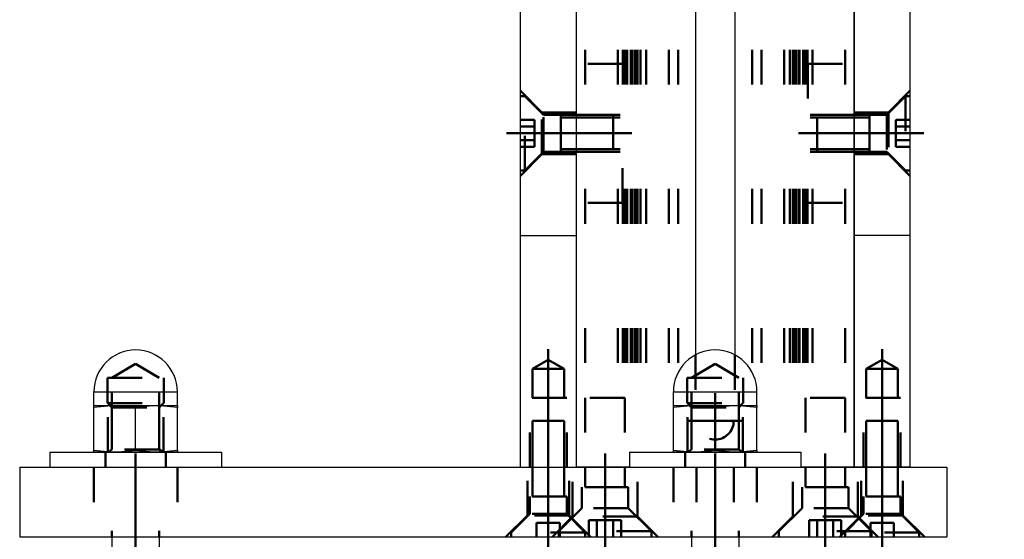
# Model space of a CAD drawing. Header units: millimetres. Extents: x -306 to 114, y -179 to 118.
# Tile 8 of 26: x -184 to -170, y -153 to -146. Entities that reach past the tile are written whole.
import ezdxf

# ---------------------------------------------------------------- set-up
doc = ezdxf.new("R2010")
doc.units = ezdxf.units.MM
doc.linetypes.add('DOT', pattern=[2, 0.5, -1.5])
doc.linetypes.add('STRICHPUNKT2', pattern=[18.5, 10, -4, 0.5, -4])
doc.layers.get('0').update_dxf_attribs({"linetype": 'CONTINUOUS'})
doc.layers.add('DIM49', color=4, linetype='CONTINUOUS')
doc.layers.add('TXT_DIM49', color=2, linetype='CONTINUOUS')
doc.layers.add('LE_ALL', color=7, linetype='CONTINUOUS', lineweight=50)
doc.styles.add('ARIAL', font='arial.ttf')

# ---------------------------------------------------------------- blocks, each defined once
blk = doc.blocks.new('Profiel 60x60_00460', base_point=(-172.54, 47.901))
for p, q in [((-175.807, 47.901), (-175.807, -152.1)), ((-171.807, 47.901), (-171.807, -152.1)), ((-174.09, 46.285), (-174.09, -150.485)), ((-173.524, 46.285), (-173.524, -150.485)), ((-175.04, -152.1), (-175.807, -152.1)), ((-171.807, -152.1), (-172.574, -152.1))]:
    blk.add_line(p, q)
at = {"layer": 'LE_ALL', "color": 3, "linetype": 'DOT'}
for p, q in [((-175.674, 47.901), (-175.674, -152.1)), ((-175.674, 47.901), (-175.674, -152.1)), ((-175.208, 47.901), (-175.208, -152.1)), ((-175.134, 47.901), (-175.134, -152.1)), ((-175.107, 47.901), (-175.107, -152.1)), ((-175.074, 47.901), (-175.074, -152.1)), ((-175.019, 47.901), (-175.019, -152.1)), ((-175.007, 47.901), (-175.007, -152.1)), ((-174.967, 47.901), (-174.967, -152.1)), ((-174.96, 47.901), (-174.96, -152.1)), ((-174.94, 47.901), (-174.94, -152.1)), ((-174.924, 47.901), (-174.924, -152.1)), ((-174.88, 47.901), (-174.88, -152.1)), ((-174.8, 47.901), (-174.8, -152.1)), ((-174.474, 47.901), (-174.474, -152.1)), ((-174.34, 47.901), (-174.34, -152.1)), ((-173.274, 47.901), (-173.274, -152.1)), ((-173.14, 47.901), (-173.14, -152.1)), ((-172.814, 47.901), (-172.814, -152.1)), ((-172.734, 47.901), (-172.734, -152.1)), ((-172.69, 47.901), (-172.69, -152.1)), ((-172.674, 47.901), (-172.674, -152.1)), ((-172.653, 47.901), (-172.653, -152.1)), ((-172.647, 47.901), (-172.647, -152.1)), ((-172.607, 47.901), (-172.607, -152.1)), ((-172.594, 47.901), (-172.594, -152.1)), ((-172.54, 47.901), (-172.54, -152.1)), ((-172.507, 47.901), (-172.507, -152.1)), ((-172.48, 47.901), (-172.48, -152.1)), ((-172.405, 47.901), (-172.405, -152.1)), ((-171.94, 47.901), (-171.94, -152.1)), ((-171.94, 47.901), (-171.94, -152.1)), ((-174.09, -150.485), (-174.09, -152.1)), ((-173.524, -150.485), (-173.524, -152.1))]:
    blk.add_line(p, q, dxfattribs=at)
blk.add_circle((-173.807, -151.434), 0.267, dxfattribs=at)
blk = doc.blocks.new('_00462', base_point=(-173.807, -151.434))
at = {"layer": 'LE_ALL', "color": 1, "linetype": 'STRICHPUNKT2'}
for q in [(-173.807, -151.034), (-173.807, -151.034), (-174.207, -151.434), (-174.207, -151.434), (-173.407, -151.434), (-173.807, -151.834), (-173.407, -151.434), (-173.807, -151.834)]:
    blk.add_line((-173.807, -151.434), q, dxfattribs=at)
blk = doc.blocks.new('_00461')
blk.add_blockref('_00462', (-173.807, -151.434))
blk = doc.blocks.new('Profiel 60x60_00459')
for name, p in [('Profiel 60x60_00460', (-172.54, 47.901)), ('_00461', (0, 0))]:
    blk.add_blockref(name, p)
blk = doc.blocks.new('Brede Strip 15x200_00465', base_point=(-171.757, -152.809))
for p, q in [((-183.807, -152.1), (-170.474, -152.1)), ((-170.474, -152.1), (-170.474, -153.1))]:
    blk.add_line(p, q)
blk.add_lwpolyline([(-183.807, -152.1), (-183.807, -153.1), (-170.474, -153.1)])
at = {"layer": 'LE_ALL', "color": 3, "linetype": 'DOT'}
for p, q in [((-182.74, -152.1), (-182.74, -153.1)), ((-181.54, -152.1), (-181.54, -153.1)), ((-175.907, -152.792), (-175.907, -152.1)), ((-174.924, -152.809), (-174.924, -152.1)), ((-174.407, -152.1), (-174.407, -153.1)), ((-174.074, -152.1), (-174.074, -153.1)), ((-173.54, -152.1), (-173.54, -153.1)), ((-173.207, -152.1), (-173.207, -153.1)), ((-171.757, -152.809), (-171.757, -152.1)), ((-171.107, -152.792), (-171.107, -152.1)), ((-175.907, -152.792), (-176.507, -152.792)), ((-175.599, -153.1), (-175.907, -152.792)), ((-174.924, -152.809), (-175.857, -152.809)), ((-174.633, -153.1), (-174.924, -152.809)), ((-171.757, -152.809), (-172.69, -152.809)), ((-171.466, -153.1), (-171.757, -152.809)), ((-171.107, -152.792), (-171.707, -152.792)), ((-170.799, -153.1), (-171.107, -152.792))]:
    blk.add_line(p, q, dxfattribs=at)
for points in [[(-176.815, -153.1), (-176.507, -152.792), (-176.507, -152.1)], [(-176.148, -153.1), (-175.857, -152.809), (-175.857, -152.1)], [(-172.981, -153.1), (-172.69, -152.809), (-172.69, -152.1)], [(-172.015, -153.1), (-171.707, -152.792), (-171.707, -152.1)]]:
    blk.add_lwpolyline(points, dxfattribs=at)
blk = doc.blocks.new('_00467', base_point=(-176.207, -153.3))
at = {"layer": 'LE_ALL', "color": 1, "linetype": 'STRICHPUNKT2'}
for p, q in [((-182.14, -151.9), (-182.14, -153.3)), ((-182.14, -151.9), (-182.14, -153.3)), ((-176.207, -153.3), (-176.207, -151.9)), ((-176.207, -153.3), (-176.207, -151.9)), ((-176.207, -153.3), (-176.207, -151.9)), ((-175.39, -153.3), (-175.39, -151.9)), ((-175.39, -153.3), (-175.39, -151.9)), ((-173.807, -151.9), (-173.807, -153.3)), ((-173.807, -151.9), (-173.807, -153.3)), ((-172.224, -153.3), (-172.224, -151.9)), ((-172.224, -153.3), (-172.224, -151.9)), ((-171.407, -153.3), (-171.407, -151.9)), ((-171.407, -153.3), (-171.407, -151.9)), ((-171.407, -153.3), (-171.407, -151.9)), ((-173.807, -151.967), (-173.807, -153.234))]:
    blk.add_line(p, q, dxfattribs=at)
blk = doc.blocks.new('_00466')
blk.add_blockref('_00467', (-176.207, -153.3))
blk = doc.blocks.new('Brede Strip 15x200_00464')
for name, p in [('Brede Strip 15x200_00465', (-171.757, -152.809)), ('_00466', (0, 0))]:
    blk.add_blockref(name, p)
blk = doc.blocks.new('Carrosseriering M12 (ISO 7093 _ DIN 9021)_00471', base_point=(-174.24, -152.1))
for p, q in [((-175.04, -151.88), (-172.574, -151.88)), ((-175.04, -151.88), (-175.04, -152.1)), ((-172.574, -151.88), (-172.574, -152.1)), ((-175.04, -152.1), (-172.574, -152.1))]:
    blk.add_line(p, q)
at = {"layer": 'LE_ALL', "color": 3, "linetype": 'DOT'}
for p, q in [((-174.24, -152.1), (-174.24, -151.88)), ((-173.374, -152.1), (-173.374, -151.88))]:
    blk.add_line(p, q, dxfattribs=at)
blk = doc.blocks.new('Carrosseriering M12 (ISO 7093 _ DIN 9021)_00470')
blk.add_blockref('Carrosseriering M12 (ISO 7093 _ DIN 9021)_00471', (-174.24, -152.1))
blk = doc.blocks.new('Hoge dopmoer (DIN 1587)-M12_00473', base_point=(-174.211, -151.18))
for p, q in [((-173.207, -151.214), (-173.207, -151.014)), ((-174.407, -151.214), (-174.107, -151.214)), ((-174.407, -151.239), (-174.407, -151.214)), ((-174.107, -151.214), (-174.407, -151.239)), ((-174.407, -151.855), (-174.407, -151.239)), ((-174.107, -151.214), (-173.507, -151.214)), ((-173.807, -151.239), (-174.107, -151.214)), ((-173.507, -151.214), (-173.807, -151.239)), ((-173.207, -151.239), (-173.507, -151.214)), ((-173.507, -151.214), (-173.207, -151.214)), ((-173.207, -151.214), (-173.207, -151.239)), ((-173.207, -151.855), (-173.207, -151.239)), ((-173.507, -151.88), (-173.207, -151.855)), ((-173.207, -151.88), (-173.507, -151.88)), ((-173.207, -151.855), (-173.207, -151.88))]:
    blk.add_line(p, q)
for points in [[(-174.407, -151.214), (-174.407, -151.014), (-173.207, -151.014)], [(-173.807, -151.855), (-173.507, -151.88), (-174.107, -151.88), (-173.807, -151.855), (-173.807, -151.239)]]:
    blk.add_lwpolyline(points)
blk.add_lwpolyline([(-174.407, -151.855), (-174.107, -151.88), (-174.407, -151.88)], close=True)
for start, end in [(90, -180), (0, 90)]:
    blk.add_arc((-173.807, -151.014), 0.6, start, end)
at = {"layer": 'LE_ALL', "color": 3, "linetype": 'DOT'}
for p, q in [((-174.147, -150.814), (-173.807, -150.614)), ((-173.467, -150.814), (-173.807, -150.614)), ((-174.211, -150.814), (-173.403, -150.814)), ((-174.211, -150.814), (-174.211, -151.18)), ((-173.403, -150.814), (-173.403, -151.18)), ((-174.211, -151.18), (-173.403, -151.18)), ((-174.207, -151.88), (-174.207, -151.18)), ((-173.407, -151.88), (-173.407, -151.18))]:
    blk.add_line(p, q, dxfattribs=at)
blk = doc.blocks.new('GEWINDE_00475', base_point=(-174.207, -151.18))
at = {"layer": 'LE_ALL', "color": 3, "linetype": 'DOT'}
for p, q in [((-174.207, -151.18), (-174.147, -151.24)), ((-174.207, -151.88), (-174.207, -151.18)), ((-173.407, -151.18), (-173.467, -151.24)), ((-173.407, -151.88), (-173.407, -151.18)), ((-174.147, -151.846), (-174.147, -151.24)), ((-174.147, -151.24), (-173.467, -151.24)), ((-173.467, -151.846), (-173.467, -151.24)), ((-174.207, -151.88), (-174.147, -151.846)), ((-173.467, -151.846), (-174.147, -151.846)), ((-173.407, -151.88), (-173.467, -151.846))]:
    blk.add_line(p, q, dxfattribs=at)
blk = doc.blocks.new('GEWINDE_00474')
blk.add_blockref('GEWINDE_00475', (-174.207, -151.18))
blk = doc.blocks.new('Hoge dopmoer (DIN 1587)-M12_00472')
for name, p in [('Hoge dopmoer (DIN 1587)-M12_00473', (-174.211, -151.18)), ('GEWINDE_00474', (0, 0))]:
    blk.add_blockref(name, p)
blk = doc.blocks.new('Draadstang-M12x140_00477', base_point=(-174.147, -160.347))
for p, q in [((-174.147, -153.1), (-174.147, -160.347)), ((-173.467, -153.1), (-173.467, -160.347)), ((-174.147, -160.347), (-173.467, -160.347))]:
    blk.add_line(p, q)
at = {"layer": 'LE_ALL', "color": 3, "linetype": 'DOT'}
for p, q in [((-174.147, -151.014), (-174.147, -153.1)), ((-173.467, -151.014), (-173.467, -153.1))]:
    blk.add_line(p, q, dxfattribs=at)
blk = doc.blocks.new('Draadstang-M12x140_00476')
blk.add_blockref('Draadstang-M12x140_00477', (-174.147, -160.347))
blk = doc.blocks.new('Montage_00469')
for name in ['Hoge dopmoer (DIN 1587)-M12_00472', 'Draadstang-M12x140_00476', 'Carrosseriering M12 (ISO 7093 _ DIN 9021)_00470']:
    blk.add_blockref(name, (0, 0))
blk = doc.blocks.new('Carrosseriering M12 (ISO 7093 _ DIN 9021)_00480', base_point=(-182.574, -152.1))
for p, q in [((-183.374, -151.88), (-180.907, -151.88)), ((-183.374, -151.88), (-183.374, -152.1)), ((-180.907, -151.88), (-180.907, -152.1)), ((-183.374, -152.1), (-180.907, -152.1))]:
    blk.add_line(p, q)
at = {"layer": 'LE_ALL', "color": 3, "linetype": 'DOT'}
for p, q in [((-182.574, -152.1), (-182.574, -151.88)), ((-181.707, -152.1), (-181.707, -151.88))]:
    blk.add_line(p, q, dxfattribs=at)
blk = doc.blocks.new('Carrosseriering M12 (ISO 7093 _ DIN 9021)_00479')
blk.add_blockref('Carrosseriering M12 (ISO 7093 _ DIN 9021)_00480', (-182.574, -152.1))
blk = doc.blocks.new('Hoge dopmoer (DIN 1587)-M12_00482', base_point=(-182.544, -151.18))
for p, q in [((-181.54, -151.214), (-181.54, -151.014)), ((-182.74, -151.214), (-182.44, -151.214)), ((-182.74, -151.239), (-182.74, -151.214)), ((-182.44, -151.214), (-182.74, -151.239)), ((-182.74, -151.855), (-182.74, -151.239)), ((-182.44, -151.214), (-181.84, -151.214)), ((-182.14, -151.239), (-182.44, -151.214)), ((-181.84, -151.214), (-182.14, -151.239)), ((-181.54, -151.239), (-181.84, -151.214)), ((-181.84, -151.214), (-181.54, -151.214)), ((-181.54, -151.214), (-181.54, -151.239)), ((-181.54, -151.855), (-181.54, -151.239)), ((-181.84, -151.88), (-181.54, -151.855)), ((-181.54, -151.88), (-181.84, -151.88)), ((-181.54, -151.855), (-181.54, -151.88))]:
    blk.add_line(p, q)
for points in [[(-182.74, -151.214), (-182.74, -151.014), (-181.54, -151.014)], [(-182.14, -151.855), (-181.84, -151.88), (-182.44, -151.88), (-182.14, -151.855), (-182.14, -151.239)]]:
    blk.add_lwpolyline(points)
blk.add_lwpolyline([(-182.74, -151.855), (-182.44, -151.88), (-182.74, -151.88)], close=True)
for start, end in [(90, -180), (0, 90)]:
    blk.add_arc((-182.14, -151.014), 0.6, start, end)
at = {"layer": 'LE_ALL', "color": 3, "linetype": 'DOT'}
for p, q in [((-182.48, -150.814), (-182.14, -150.614)), ((-181.8, -150.814), (-182.14, -150.614)), ((-182.544, -150.814), (-181.736, -150.814)), ((-182.544, -150.814), (-182.544, -151.18)), ((-181.736, -150.814), (-181.736, -151.18)), ((-182.544, -151.18), (-181.736, -151.18)), ((-182.54, -151.88), (-182.54, -151.18)), ((-181.74, -151.88), (-181.74, -151.18))]:
    blk.add_line(p, q, dxfattribs=at)
blk = doc.blocks.new('GEWINDE_00484', base_point=(-182.54, -151.18))
at = {"layer": 'LE_ALL', "color": 3, "linetype": 'DOT'}
for p, q in [((-182.54, -151.18), (-182.48, -151.24)), ((-182.54, -151.88), (-182.54, -151.18)), ((-181.74, -151.18), (-181.8, -151.24)), ((-181.74, -151.88), (-181.74, -151.18)), ((-182.48, -151.846), (-182.48, -151.24)), ((-182.48, -151.24), (-181.8, -151.24)), ((-181.8, -151.846), (-181.8, -151.24)), ((-182.54, -151.88), (-182.48, -151.846)), ((-181.8, -151.846), (-182.48, -151.846)), ((-181.74, -151.88), (-181.8, -151.846))]:
    blk.add_line(p, q, dxfattribs=at)
blk = doc.blocks.new('GEWINDE_00483')
blk.add_blockref('GEWINDE_00484', (-182.54, -151.18))
blk = doc.blocks.new('Hoge dopmoer (DIN 1587)-M12_00481')
for name, p in [('Hoge dopmoer (DIN 1587)-M12_00482', (-182.544, -151.18)), ('GEWINDE_00483', (0, 0))]:
    blk.add_blockref(name, p)
blk = doc.blocks.new('Draadstang-M12x140_00486', base_point=(-182.48, -160.347))
for p, q in [((-182.48, -153.1), (-182.48, -160.347)), ((-181.8, -153.1), (-181.8, -160.347)), ((-182.48, -160.347), (-181.8, -160.347))]:
    blk.add_line(p, q)
at = {"layer": 'LE_ALL', "color": 3, "linetype": 'DOT'}
for p, q in [((-182.48, -151.014), (-182.48, -153.1)), ((-181.8, -151.014), (-181.8, -153.1))]:
    blk.add_line(p, q, dxfattribs=at)
blk = doc.blocks.new('Draadstang-M12x140_00485')
blk.add_blockref('Draadstang-M12x140_00486', (-182.48, -160.347))
blk = doc.blocks.new('Montage_00478')
for name in ['Hoge dopmoer (DIN 1587)-M12_00481', 'Draadstang-M12x140_00485', 'Carrosseriering M12 (ISO 7093 _ DIN 9021)_00479']:
    blk.add_blockref(name, (0, 0))
blk = doc.blocks.new('Montage voetplaat_00468')
for name in ['Montage_00478', 'Montage_00469']:
    blk.add_blockref(name, (0, 0))
blk = doc.blocks.new('Verzonken kopbout (DIN 7991_ISO 10642)-M10x30_00491', base_point=(-175.674, -152.387))
at = {"layer": 'LE_ALL', "color": 3, "linetype": 'DOT'}
for p, q in [((-175.674, -151.1), (-175.674, -152.1)), ((-175.107, -151.1), (-175.674, -151.1)), ((-175.107, -151.1), (-175.107, -152.1)), ((-175.674, -152.1), (-175.674, -152.387)), ((-175.107, -152.1), (-175.107, -152.387)), ((-175.724, -152.387), (-175.724, -152.687)), ((-175.057, -152.387), (-175.724, -152.387)), ((-175.674, -152.387), (-175.107, -152.387)), ((-175.057, -152.387), (-175.057, -152.687)), ((-176.057, -153.02), (-175.724, -152.687)), ((-175.621, -152.86), (-175.621, -153.1)), ((-175.506, -152.86), (-175.506, -153.1)), ((-175.275, -152.86), (-175.275, -153.1)), ((-175.159, -152.86), (-175.159, -153.1)), ((-176.057, -153.02), (-176.057, -153.1)), ((-174.724, -153.02), (-176.057, -153.02)), ((-174.724, -153.02), (-174.724, -153.1))]:
    blk.add_line(p, q, dxfattribs=at)
for points in [[(-174.724, -153.02), (-175.057, -152.687), (-175.724, -152.687)], [(-175.159, -152.86), (-175.275, -152.86), (-175.506, -152.86), (-175.621, -152.86)]]:
    blk.add_lwpolyline(points, dxfattribs=at)
blk = doc.blocks.new('Verzonken kopbout (DIN 7991_ISO 10642)-M10x30_00490')
blk.add_blockref('Verzonken kopbout (DIN 7991_ISO 10642)-M10x30_00491', (-175.674, -152.387))
blk = doc.blocks.new('Verzonken kopbout (DIN 7991_ISO 10642)-M10x30_00493', base_point=(-172.507, -152.387))
at = {"layer": 'LE_ALL', "color": 3, "linetype": 'DOT'}
for p, q in [((-172.507, -151.1), (-172.507, -152.1)), ((-171.94, -151.1), (-172.507, -151.1)), ((-171.94, -151.1), (-171.94, -152.1)), ((-172.507, -152.1), (-172.507, -152.387)), ((-171.94, -152.1), (-171.94, -152.387)), ((-172.557, -152.387), (-172.557, -152.687)), ((-171.89, -152.387), (-172.557, -152.387)), ((-172.507, -152.387), (-171.94, -152.387)), ((-171.89, -152.387), (-171.89, -152.687)), ((-172.89, -153.02), (-172.557, -152.687)), ((-172.454, -152.86), (-172.454, -153.1)), ((-172.339, -152.86), (-172.339, -153.1)), ((-172.108, -152.86), (-172.108, -153.1)), ((-171.993, -152.86), (-171.993, -153.1)), ((-172.89, -153.02), (-172.89, -153.1)), ((-171.557, -153.02), (-172.89, -153.02)), ((-171.557, -153.02), (-171.557, -153.1))]:
    blk.add_line(p, q, dxfattribs=at)
for points in [[(-171.557, -153.02), (-171.89, -152.687), (-172.557, -152.687)], [(-171.993, -152.86), (-172.108, -152.86), (-172.339, -152.86), (-172.454, -152.86)]]:
    blk.add_lwpolyline(points, dxfattribs=at)
blk = doc.blocks.new('Verzonken kopbout (DIN 7991_ISO 10642)-M10x30_00492')
blk.add_blockref('Verzonken kopbout (DIN 7991_ISO 10642)-M10x30_00493', (-172.507, -152.387))
blk = doc.blocks.new('Montage voetplaat_00487')
for name in ['Verzonken kopbout (DIN 7991_ISO 10642)-M10x30_00490', 'Verzonken kopbout (DIN 7991_ISO 10642)-M10x30_00492']:
    blk.add_blockref(name, (0, 0))
blk = doc.blocks.new('Voetplaat + montage_00463')
for name in ['Brede Strip 15x200_00464', 'Montage voetplaat_00468', 'Montage voetplaat_00487']:
    blk.add_blockref(name, (0, 0))
blk = doc.blocks.new('_D5', base_point=(-169.57, -142.282))
at = {"layer": 'DIM49', "color": 1}
for p, q in [((-171.007, -144.434), (-171.007, -141.782)), ((-172.557, -144.532), (-171.057, -143.032)), ((-170.257, -143.032), (-171.757, -144.532)), ((-165.731, -143.782), (-177.807, -143.782))]:
    blk.add_line(p, q, dxfattribs=at)
at = {"layer": 'TXT_DIM49', "style": 'ARIAL'}
blk.add_text('12', height=2.5, dxfattribs=at).set_placement((-169.57, -142.282))
blk = doc.blocks.new('Plaatwerk D_ 12_00531', base_point=(-171.315, -147))
for p, q in [((-171.007, -145.434), (-171.807, -145.434)), ((-171.807, -148.767), (-171.807, -145.434)), ((-171.007, -145.434), (-171.007, -148.767)), ((-171.007, -148.767), (-171.807, -148.767)), ((-171.007, -148.767), (-171.007, -152.1))]:
    blk.add_line(p, q)
blk.add_lwpolyline([(-171.007, -152.1), (-171.807, -152.1), (-171.807, -148.767)])
at = {"layer": 'LE_ALL', "color": 3, "linetype": 'DOT'}
for p, q in [((-171.007, -146.692), (-171.315, -147)), ((-171.315, -147), (-171.807, -147)), ((-171.315, -147), (-171.315, -147.6)), ((-171.634, -150.687), (-171.407, -150.556)), ((-171.634, -150.687), (-171.18, -150.687)), ((-171.634, -151.1), (-171.634, -150.687)), ((-171.14, -151.1), (-171.674, -151.1)), ((-171.674, -152.1), (-171.674, -151.1)), ((-171.14, -152.1), (-171.14, -151.1))]:
    blk.add_line(p, q, dxfattribs=at)
for points in [[(-171.007, -147.909), (-171.315, -147.6), (-171.807, -147.6)], [(-171.18, -151.1), (-171.18, -150.687), (-171.407, -150.556)]]:
    blk.add_lwpolyline(points, dxfattribs=at)
blk.add_blockref('_D5', (-169.57, -142.282))
blk = doc.blocks.new('_00533', base_point=(-170.807, -147.3))
at = {"layer": 'LE_ALL', "color": 1, "linetype": 'STRICHPUNKT2'}
for p, q in [((-170.807, -147.3), (-172.007, -147.3)), ((-171.407, -152.234), (-171.407, -150.4)), ((-171.407, -152.234), (-171.407, -150.4)), ((-171.407, -152.234), (-171.407, -150.4))]:
    blk.add_line(p, q, dxfattribs=at)
blk = doc.blocks.new('_00532')
blk.add_blockref('_00533', (-170.807, -147.3))
blk = doc.blocks.new('DIN 76-M8_00535', base_point=(-171.18, -152.1))
at = {"layer": 'LE_ALL', "color": 3, "linetype": 'DOT'}
for p, q in [((-171.14, -151.1), (-171.674, -151.1)), ((-171.674, -152.1), (-171.674, -151.1)), ((-171.634, -152.1), (-171.634, -151.1)), ((-171.18, -152.1), (-171.18, -151.1)), ((-171.14, -152.1), (-171.14, -151.1))]:
    blk.add_line(p, q, dxfattribs=at)
blk = doc.blocks.new('DIN 76-M8_00534')
blk.add_blockref('DIN 76-M8_00535', (-171.18, -152.1))
blk = doc.blocks.new('Plaatwerk D_ 12_00530')
for name, p in [('Plaatwerk D_ 12_00531', (-171.315, -147)), ('_00532', (0, 0)), ('DIN 76-M8_00534', (0, 0))]:
    blk.add_blockref(name, p)
blk = doc.blocks.new('_D4', base_point=(-182.648, -142.282))
at = {"layer": 'DIM49', "color": 1}
for p, q in [((-176.607, -144.434), (-176.607, -141.782)), ((-177.357, -144.532), (-175.857, -143.032)), ((-175.057, -143.032), (-176.557, -144.532)), ((-182.648, -143.782), (-169.807, -143.782))]:
    blk.add_line(p, q, dxfattribs=at)
at = {"layer": 'TXT_DIM49', "style": 'ARIAL'}
blk.add_text('12', height=2.5, dxfattribs=at).set_placement((-182.648, -142.282))
blk = doc.blocks.new('Plaatwerk D_ 12_00537', base_point=(-176.299, -147.6))
for p, q in [((-176.607, -148.767), (-175.807, -148.767)), ((-175.807, -148.767), (-175.807, -152.1)), ((-176.607, -152.1), (-175.807, -152.1))]:
    blk.add_line(p, q)
blk.add_lwpolyline([(-176.607, -152.1), (-176.607, -148.767), (-176.607, -145.434), (-175.807, -145.434), (-175.807, -148.767)])
at = {"layer": 'LE_ALL', "color": 3, "linetype": 'DOT'}
for p, q in [((-176.299, -147.6), (-176.299, -147)), ((-176.607, -147.909), (-176.299, -147.6)), ((-176.299, -147.6), (-175.807, -147.6)), ((-176.434, -150.687), (-176.207, -150.556)), ((-176.434, -150.687), (-175.98, -150.687)), ((-176.434, -151.1), (-176.434, -150.687)), ((-175.94, -151.1), (-176.474, -151.1)), ((-176.474, -152.1), (-176.474, -151.1)), ((-175.94, -152.1), (-175.94, -151.1))]:
    blk.add_line(p, q, dxfattribs=at)
for points in [[(-176.607, -146.692), (-176.299, -147), (-175.807, -147)], [(-175.98, -151.1), (-175.98, -150.687), (-176.207, -150.556)]]:
    blk.add_lwpolyline(points, dxfattribs=at)
blk.add_blockref('_D4', (-182.648, -142.282))
blk = doc.blocks.new('_00539', base_point=(-176.807, -147.3))
at = {"layer": 'LE_ALL', "color": 1, "linetype": 'STRICHPUNKT2'}
for p, q in [((-176.807, -147.3), (-175.607, -147.3)), ((-176.207, -152.234), (-176.207, -150.4)), ((-176.207, -152.234), (-176.207, -150.4)), ((-176.207, -152.234), (-176.207, -150.4))]:
    blk.add_line(p, q, dxfattribs=at)
blk = doc.blocks.new('_00538')
blk.add_blockref('_00539', (-176.807, -147.3))
blk = doc.blocks.new('DIN 76-M8_00541', base_point=(-175.98, -152.1))
at = {"layer": 'LE_ALL', "color": 3, "linetype": 'DOT'}
for p, q in [((-175.94, -151.1), (-176.474, -151.1)), ((-176.474, -152.1), (-176.474, -151.1)), ((-176.434, -152.1), (-176.434, -151.1)), ((-175.98, -152.1), (-175.98, -151.1)), ((-175.94, -152.1), (-175.94, -151.1))]:
    blk.add_line(p, q, dxfattribs=at)
blk = doc.blocks.new('DIN 76-M8_00540')
blk.add_blockref('DIN 76-M8_00541', (-175.98, -152.1))
blk = doc.blocks.new('Plaatwerk D_ 12_00536')
for name, p in [('Plaatwerk D_ 12_00537', (-176.299, -147.6)), ('_00538', (0, 0)), ('DIN 76-M8_00540', (0, 0))]:
    blk.add_blockref(name, p)
blk = doc.blocks.new('Verzonken kopbout (DIN 7991_ISO 10642)-M8x25_00548', base_point=(-171.634, -152.52))
at = {"layer": 'LE_ALL', "color": 3, "linetype": 'DOT'}
for p, q in [((-171.634, -151.434), (-171.634, -152.1)), ((-171.18, -151.434), (-171.634, -151.434)), ((-171.18, -151.434), (-171.18, -152.1)), ((-171.634, -152.1), (-171.634, -152.52)), ((-171.18, -152.1), (-171.18, -152.52)), ((-171.674, -152.52), (-171.674, -152.77)), ((-171.14, -152.52), (-171.674, -152.52)), ((-171.634, -152.52), (-171.18, -152.52)), ((-171.14, -152.52), (-171.14, -152.77)), ((-171.94, -153.036), (-171.674, -152.77)), ((-171.574, -152.9), (-171.574, -153.1)), ((-171.407, -152.9), (-171.407, -153.1)), ((-171.24, -152.9), (-171.24, -153.1)), ((-171.94, -153.036), (-171.94, -153.1)), ((-170.874, -153.036), (-171.94, -153.036)), ((-170.874, -153.036), (-170.874, -153.1))]:
    blk.add_line(p, q, dxfattribs=at)
for points in [[(-170.874, -153.036), (-171.14, -152.77), (-171.674, -152.77)], [(-171.24, -152.9), (-171.407, -152.9), (-171.574, -152.9)]]:
    blk.add_lwpolyline(points, dxfattribs=at)
blk = doc.blocks.new('Verzonken kopbout (DIN 7991_ISO 10642)-M8x25_00547')
blk.add_blockref('Verzonken kopbout (DIN 7991_ISO 10642)-M8x25_00548', (-171.634, -152.52))
blk = doc.blocks.new('Montage_00542')
blk.add_blockref('Verzonken kopbout (DIN 7991_ISO 10642)-M8x25_00547', (0, 0))
blk = doc.blocks.new('Verzonken kopbout (DIN 7991_ISO 10642)-M8x25_00555', base_point=(-176.434, -152.52))
at = {"layer": 'LE_ALL', "color": 3, "linetype": 'DOT'}
for p, q in [((-176.434, -151.434), (-176.434, -152.1)), ((-175.98, -151.434), (-176.434, -151.434)), ((-175.98, -151.434), (-175.98, -152.1)), ((-176.434, -152.1), (-176.434, -152.52)), ((-175.98, -152.1), (-175.98, -152.52)), ((-176.474, -152.52), (-176.474, -152.77)), ((-175.94, -152.52), (-176.474, -152.52)), ((-176.434, -152.52), (-175.98, -152.52)), ((-175.94, -152.52), (-175.94, -152.77)), ((-176.74, -153.036), (-176.474, -152.77)), ((-176.374, -152.9), (-176.374, -153.1)), ((-176.207, -152.9), (-176.207, -153.1)), ((-176.04, -152.9), (-176.04, -153.1)), ((-176.74, -153.036), (-176.74, -153.1)), ((-175.674, -153.036), (-176.74, -153.036)), ((-175.674, -153.036), (-175.674, -153.1))]:
    blk.add_line(p, q, dxfattribs=at)
for points in [[(-175.674, -153.036), (-175.94, -152.77), (-176.474, -152.77)], [(-176.04, -152.9), (-176.207, -152.9), (-176.374, -152.9)]]:
    blk.add_lwpolyline(points, dxfattribs=at)
blk = doc.blocks.new('Verzonken kopbout (DIN 7991_ISO 10642)-M8x25_00554')
blk.add_blockref('Verzonken kopbout (DIN 7991_ISO 10642)-M8x25_00555', (-176.434, -152.52))
blk = doc.blocks.new('Montage_00549')
blk.add_blockref('Verzonken kopbout (DIN 7991_ISO 10642)-M8x25_00554', (0, 0))
blk = doc.blocks.new('1011 Moerblok M8_00558', base_point=(-171.94, -147.034))
at = {"layer": 'LE_ALL', "color": 3, "linetype": 'DOT'}
for p, q in [((-172.474, -146.3), (-171.94, -146.3)), ((-171.94, -147.034), (-172.474, -147.034)), ((-171.94, -147.567), (-172.474, -147.567))]:
    blk.add_line(p, q, dxfattribs=at)
blk.add_lwpolyline([(-172.474, -146.3), (-172.474, -148.3), (-171.94, -148.3)], dxfattribs=at)
blk = doc.blocks.new('DIN 13-M8_00560', base_point=(-171.94, -147.527))
at = {"layer": 'LE_ALL', "color": 3, "linetype": 'DOT'}
for p, q in [((-171.94, -147.034), (-172.474, -147.034)), ((-171.94, -147.074), (-172.474, -147.074)), ((-171.94, -147.527), (-172.474, -147.527)), ((-171.94, -147.567), (-172.474, -147.567))]:
    blk.add_line(p, q, dxfattribs=at)
blk = doc.blocks.new('DIN 13-M8_00559')
blk.add_blockref('DIN 13-M8_00560', (-171.94, -147.527))
blk = doc.blocks.new('_00562', base_point=(-171.807, -147.3))
at = {"layer": 'LE_ALL', "color": 1, "linetype": 'STRICHPUNKT2'}
blk.add_line((-171.807, -147.3), (-172.607, -147.3), dxfattribs=at)
blk = doc.blocks.new('_00561')
blk.add_blockref('_00562', (-171.807, -147.3))
blk = doc.blocks.new('1011 Moerblok M8_00557')
for name, p in [('1011 Moerblok M8_00558', (-171.94, -147.034)), ('DIN 13-M8_00559', (0, 0)), ('_00561', (0, 0))]:
    blk.add_blockref(name, p)
blk = doc.blocks.new('Verzonken kopbout (DIN 7991_ISO 10642)-M8x20_00564', base_point=(-171.588, -147.074))
at = {"layer": 'LE_ALL', "color": 3, "linetype": 'DOT'}
for p, q in [((-171.071, -146.767), (-171.338, -147.034)), ((-171.071, -146.767), (-171.007, -146.767)), ((-172.34, -147.074), (-171.588, -147.074)), ((-171.588, -147.074), (-171.588, -147.527)), ((-171.338, -147.034), (-171.338, -147.567)), ((-171.207, -147.108), (-171.207, -147.204)), ((-171.207, -147.108), (-171.007, -147.108)), ((-171.207, -147.204), (-171.207, -147.397)), ((-171.207, -147.204), (-171.007, -147.204)), ((-171.207, -147.397), (-171.007, -147.397)), ((-171.207, -147.397), (-171.207, -147.493)), ((-171.207, -147.493), (-171.007, -147.493)), ((-172.34, -147.527), (-171.588, -147.527)), ((-171.588, -147.567), (-171.338, -147.567)), ((-171.071, -147.834), (-171.007, -147.834))]:
    blk.add_line(p, q, dxfattribs=at)
for points in [[(-171.071, -146.767), (-171.071, -147.834), (-171.338, -147.567)], [(-171.588, -147.567), (-171.588, -147.034), (-171.338, -147.034)]]:
    blk.add_lwpolyline(points, dxfattribs=at)
blk = doc.blocks.new('GEWINDE_00566', base_point=(-171.807, -147.074))
at = {"layer": 'LE_ALL', "color": 3, "linetype": 'DOT'}
for p, q in [((-172.34, -147.567), (-172.34, -147.034)), ((-171.807, -147.034), (-172.34, -147.034)), ((-171.807, -147.074), (-172.34, -147.074)), ((-171.588, -147.034), (-171.807, -147.034)), ((-171.588, -147.074), (-171.807, -147.074)), ((-171.588, -147.034), (-171.588, -147.567)), ((-171.807, -147.527), (-172.34, -147.527)), ((-171.807, -147.567), (-172.34, -147.567)), ((-171.588, -147.527), (-171.807, -147.527)), ((-171.588, -147.567), (-171.807, -147.567))]:
    blk.add_line(p, q, dxfattribs=at)
blk = doc.blocks.new('GEWINDE_00565')
blk.add_blockref('GEWINDE_00566', (-171.807, -147.074))
blk = doc.blocks.new('Verzonken kopbout (DIN 7991_ISO 10642)-M8x20_00563')
for name, p in [('Verzonken kopbout (DIN 7991_ISO 10642)-M8x20_00564', (-171.588, -147.074)), ('GEWINDE_00565', (0, 0))]:
    blk.add_blockref(name, p)
blk = doc.blocks.new('Montage baluster_00556')
for name in ['1011 Moerblok M8_00557', 'Verzonken kopbout (DIN 7991_ISO 10642)-M8x20_00563']:
    blk.add_blockref(name, (0, 0))
blk = doc.blocks.new('1011 Moerblok M8_00569', base_point=(-175.674, -147.567))
at = {"layer": 'LE_ALL', "color": 3, "linetype": 'DOT'}
for p, q in [((-175.674, -147.034), (-175.14, -147.034)), ((-175.674, -147.567), (-175.14, -147.567)), ((-175.14, -148.3), (-175.674, -148.3))]:
    blk.add_line(p, q, dxfattribs=at)
blk.add_lwpolyline([(-175.14, -148.3), (-175.14, -146.3), (-175.674, -146.3)], dxfattribs=at)
blk = doc.blocks.new('DIN 13-M8_00571', base_point=(-175.674, -147.074))
at = {"layer": 'LE_ALL', "color": 3, "linetype": 'DOT'}
for p, q in [((-175.674, -147.034), (-175.14, -147.034)), ((-175.674, -147.074), (-175.14, -147.074)), ((-175.674, -147.527), (-175.14, -147.527)), ((-175.674, -147.567), (-175.14, -147.567))]:
    blk.add_line(p, q, dxfattribs=at)
blk = doc.blocks.new('DIN 13-M8_00570')
blk.add_blockref('DIN 13-M8_00571', (-175.674, -147.074))
blk = doc.blocks.new('_00573', base_point=(-175.807, -147.3))
at = {"layer": 'LE_ALL', "color": 1, "linetype": 'STRICHPUNKT2'}
blk.add_line((-175.807, -147.3), (-175.007, -147.3), dxfattribs=at)
blk = doc.blocks.new('_00572')
blk.add_blockref('_00573', (-175.807, -147.3))
blk = doc.blocks.new('1011 Moerblok M8_00568')
for name, p in [('1011 Moerblok M8_00569', (-175.674, -147.567)), ('DIN 13-M8_00570', (0, 0)), ('_00572', (0, 0))]:
    blk.add_blockref(name, p)
blk = doc.blocks.new('Verzonken kopbout (DIN 7991_ISO 10642)-M8x20_00575', base_point=(-176.026, -147.527))
at = {"layer": 'LE_ALL', "color": 3, "linetype": 'DOT'}
for p, q in [((-176.543, -146.767), (-176.607, -146.767)), ((-176.276, -147.567), (-176.276, -147.034)), ((-176.026, -147.034), (-176.276, -147.034)), ((-176.026, -147.527), (-176.026, -147.074)), ((-175.274, -147.074), (-176.026, -147.074)), ((-176.407, -147.108), (-176.607, -147.108)), ((-176.407, -147.204), (-176.607, -147.204)), ((-176.407, -147.397), (-176.607, -147.397)), ((-176.407, -147.493), (-176.607, -147.493)), ((-176.543, -147.834), (-176.276, -147.567)), ((-175.274, -147.527), (-176.026, -147.527)), ((-176.543, -147.834), (-176.607, -147.834))]:
    blk.add_line(p, q, dxfattribs=at)
for points in [[(-176.543, -147.834), (-176.543, -146.767), (-176.276, -147.034)], [(-176.026, -147.034), (-176.026, -147.567), (-176.276, -147.567)], [(-176.407, -147.493), (-176.407, -147.397), (-176.407, -147.204), (-176.407, -147.108)]]:
    blk.add_lwpolyline(points, dxfattribs=at)
blk = doc.blocks.new('GEWINDE_00577', base_point=(-175.807, -147.527))
at = {"layer": 'LE_ALL', "color": 3, "linetype": 'DOT'}
for p, q in [((-176.026, -147.567), (-176.026, -147.034)), ((-176.026, -147.034), (-175.807, -147.034)), ((-176.026, -147.074), (-175.807, -147.074)), ((-175.807, -147.034), (-175.274, -147.034)), ((-175.807, -147.074), (-175.274, -147.074)), ((-175.274, -147.034), (-175.274, -147.567)), ((-176.026, -147.527), (-175.807, -147.527)), ((-176.026, -147.567), (-175.807, -147.567)), ((-175.807, -147.527), (-175.274, -147.527)), ((-175.807, -147.567), (-175.274, -147.567))]:
    blk.add_line(p, q, dxfattribs=at)
blk = doc.blocks.new('GEWINDE_00576')
blk.add_blockref('GEWINDE_00577', (-175.807, -147.527))
blk = doc.blocks.new('Verzonken kopbout (DIN 7991_ISO 10642)-M8x20_00574')
for name, p in [('Verzonken kopbout (DIN 7991_ISO 10642)-M8x20_00575', (-176.026, -147.527)), ('GEWINDE_00576', (0, 0))]:
    blk.add_blockref(name, p)
blk = doc.blocks.new('Montage baluster_00567')
for name in ['1011 Moerblok M8_00568', 'Verzonken kopbout (DIN 7991_ISO 10642)-M8x20_00574']:
    blk.add_blockref(name, (0, 0))
blk = doc.blocks.new('Schoren + montage_00529')
for name in ['Plaatwerk D_ 12_00536', 'Plaatwerk D_ 12_00530', 'Montage baluster_00567', 'Montage baluster_00556', 'Montage_00549', 'Montage_00542']:
    blk.add_blockref(name, (0, 0))
blk = doc.blocks.new('Eind koker - ihw op maat maken_00458')
for name in ['Voetplaat + montage_00463', 'Profiel 60x60_00459', 'Schoren + montage_00529']:
    blk.add_blockref(name, (0, 0))
blk = doc.blocks.new('_A3D0009_00457')
blk.add_blockref('Eind koker - ihw op maat maken_00458', (0, 0))
blk = doc.blocks.new('_ANS0009_00456')
blk.add_blockref('_A3D0009_00457', (0, 0))

msp = doc.modelspace()

# ---------------------------------------------------------------- block references
msp.add_blockref('_ANS0009_00456', (0, 0))

doc.saveas('drawing.dxf')
